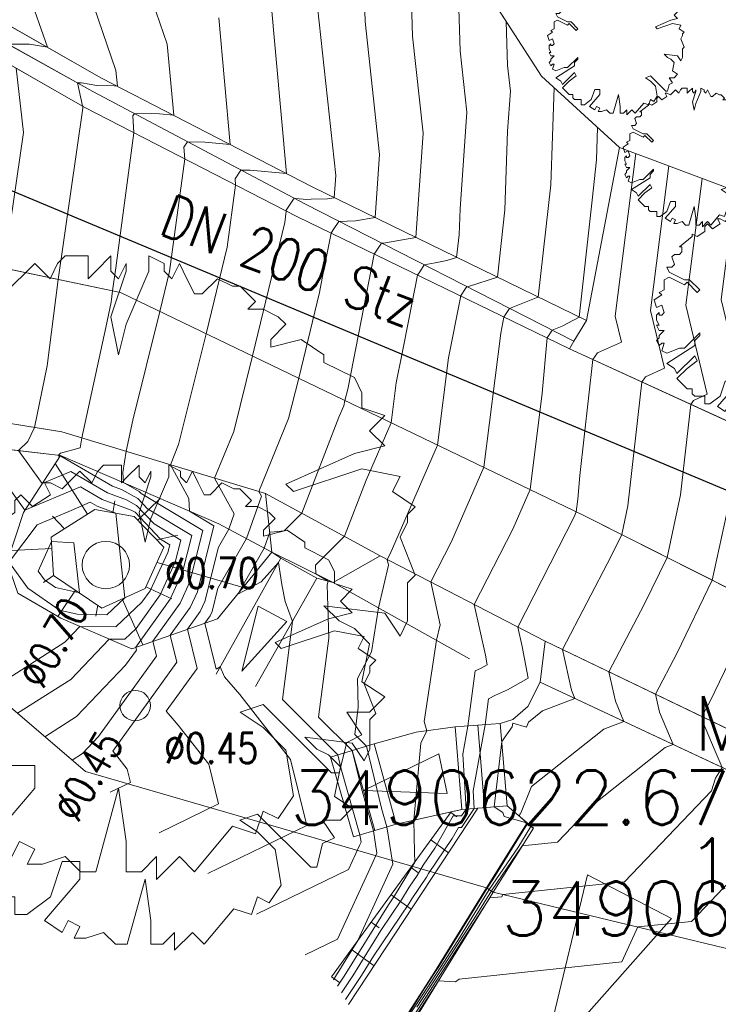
# Model space of a CAD drawing. Header units: metres. Extents: x 3490449 to 3490968, y 5754217 to 5754743.
# Tile 81 of 212: x 3490611 to 3490621, y 5754484 to 5754499. Entities that reach past the tile are written whole.
import ezdxf
from ezdxf.enums import TextEntityAlignment as Align

# ---------------------------------------------------------------- set-up
doc = ezdxf.new("R2010")
doc.units = ezdxf.units.M
doc.header["$LTSCALE"] = 0.25
doc.linetypes.add('Kartierung-07$0$AUSGEZOGEN', pattern=[0])
for name, color, linetype, lineweight, true_color in [('Kartierung-07$0$$BOESCHUNG', 7, 'Continuous', 18, 0x82563a), ('Kartierung-07$0$$BRUCH', 7, 'Continuous', 18, 0x82563a), ('Kartierung-07$0$$HOEHEN_Haupt', 7, 'Continuous', 18, 0x82563a), ('Kartierung-07$0$$HOEHEN_Mittel', 7, 'Continuous', 18, 0x82563a), ('Kartierung-07$0$$P_INF_FL', 7, 'Kartierung-07$0$AUSGEZOGEN', 18, 0x82563a), ('Kartierung-07$0$$P_INF_H', 7, 'Kartierung-07$0$AUSGEZOGEN', 18, 0x82563a), ('Kartierung-07$0$$P_INF_NR', 7, 'Kartierung-07$0$AUSGEZOGEN', 18, 0x82563a), ('Kartierung-07$0$$P_INF_X', 7, 'Kartierung-07$0$AUSGEZOGEN', 18, 0x82563a), ('Kartierung-07$0$$PKT_GS', 7, 'Continuous', 18, 0x82563a), ('Kartierung-07$0$$PKT_OR', 7, 'Continuous', 18, 0x82563a), ('Kartierung-07$0$B_Bau', 7, 'Continuous', 18, 0x82563a), ('Kartierung-07$0$B_Baum', 7, 'Continuous', 18, 0x82563a), ('Kartierung-07$0$B_Befestigt', 7, 'Continuous', 18, 0x82563a), ('Kartierung-07$0$B_Boeschung_OK', 7, 'Continuous', 18, 0x82563a), ('Kartierung-07$0$B_Boeschung_UK', 7, 'Continuous', 18, 0x82563a), ('Kartierung-07$0$B_Gelaendeknick', 7, 'Continuous', 18, 0x82563a), ('Kartierung-07$0$B_Hecke', 7, 'Continuous', 18, 0x82563a), ('Kartierung-07$0$B_Mauer', 7, 'Kartierung-07$0$AUSGEZOGEN', 18, 0x82563a), ('Kartierung-07$0$B_Schrift_Baum', 7, 'Continuous', 18, 0x82563a), ('Kartierung-07$0$B_Schrift_Baum_60Grad', 7, 'Continuous', 18, 0x82563a), ('Kartierung-07$0$B_Zaun', 7, 'Kartierung-07$0$AUSGEZOGEN', 18, 0x82563a), ('Kartierung-07$0$B_Zufahrt_Zugang', 7, 'Continuous', 18, 0x82563a), ('Kartierung-07$0$Hilfe_DGM', 7, 'Continuous', 18, 0x82563a), ('Kartierung-07$0$SYM_GS', 7, 'Kartierung-07$0$AUSGEZOGEN', 18, 0x82563a), ('Kartierung-07$0$SYM_OR', 7, 'Kartierung-07$0$AUSGEZOGEN', 18, 0x82563a)]:
    doc.layers.add(name, color=color, linetype=linetype, lineweight=lineweight, true_color=true_color)
doc.layers.add('Kartierung-07$0$B_SW-Leitung_AUS', color=7, linetype='Continuous', true_color=0x82563a)
doc.layers.add('Kartierung-07$0$B_SW_Leitung_Schrift_AUS', color=7, linetype='Continuous', true_color=0x82563a)
doc.styles.add('Kartierung-07$0$STANDARD', font='romans.shx', dxfattribs={"width": 0.8})

# ---------------------------------------------------------------- blocks, each defined once
blk = doc.blocks.new('Kartierung-07$0$PKT_GS')
at = {"layer": 'Kartierung-07$0$SYM_GS'}
blk.add_circle((0, 0), 0.2, dxfattribs=at)
at = {"layer": 'Kartierung-07$0$$P_INF_FL', "style": 'Kartierung-07$0$STANDARD'}
blk.add_attdef('CODE', text='', height=0.8, dxfattribs=at).set_placement((0, 1.7), align=Align.CENTER)
at = {"layer": 'Kartierung-07$0$$P_INF_H', "style": 'Kartierung-07$0$STANDARD'}
blk.add_attdef('H', text='', height=0.8, dxfattribs=at).set_placement((0, -1.4), align=Align.CENTER)
at = {"layer": 'Kartierung-07$0$$P_INF_NR', "style": 'Kartierung-07$0$STANDARD'}
blk.add_attdef('NR', text='', height=0.8, dxfattribs=at).set_placement((0, 0.7), align=Align.CENTER)
at = {"layer": 'Kartierung-07$0$$P_INF_X', "style": 'Kartierung-07$0$STANDARD'}
blk.add_attdef('X', text='', height=0.8, dxfattribs=at).set_placement((-0.9, -0.4), align=Align.RIGHT)
blk.add_attdef('Y', (0.7, -0.4), '', height=0.8, dxfattribs=at)
blk = doc.blocks.new('Kartierung-07$0$Hecke')
at = {"layer": 'Kartierung-07$0$B_Hecke'}
blk.add_lwpolyline([(-0.4471, -0.197), (-0.4721, -0.1845), (-0.4596, -0.147), (-0.4721, -0.147), (-0.4846, -0.1595), (-0.4971, -0.1345), (-0.4846, -0.122), (-0.4846, -0.1095), (-0.4596, -0.0845), (-0.4846, -0.0845), (-0.4971, -0.0595), (-0.4846, -0.0595), (-0.4971, -0.0345), (-0.4971, -0.0095), (-0.4846, 0.003), (-0.4846, -0.0095), (-0.4721, -0.0095), (-0.4596, 0.003), (-0.4721, 0.0405), (-0.4971, 0.028), (-0.5096, 0.0655), (-0.4721, 0.0905), (-0.4846, 0.103), (-0.4596, 0.1155), (-0.4596, 0.1405), (-0.4596, 0.1655), (-0.4346, 0.178), (-0.3596, 0.1405), (-0.3471, 0.153), (-0.2971, 0.103), (-0.2846, 0.1155), (-0.3346, 0.1655), (-0.3596, 0.1655), (-0.4346, 0.203), (-0.4471, 0.228), (-0.4221, 0.228), (-0.4096, 0.2405), (-0.4221, 0.278), (-0.4096, 0.2905), (-0.3846, 0.2905), (-0.3721, 0.303), (-0.3721, 0.328), (-0.3846, 0.328), (-0.3221, 0.378), (-0.3221, 0.3905), (-0.2971, 0.378), (-0.2596, 0.403), (-0.2596, 0.428), (-0.2471, 0.4405), (-0.2221, 0.4155), (-0.1846, 0.4405), (-0.1971, 0.4655), (-0.1846, 0.4655), (-0.1596, 0.453), (-0.1346, 0.478), (-0.1221, 0.4905), (-0.0971, 0.4655), (-0.0846, 0.4905), (-0.0721, 0.503), (-0.0346, 0.503), (-0.0346, 0.4655), (-0.0221, 0.478), (0.0029, 0.503), (0.0029, 0.478), (0.0154, 0.4655), (0.0279, 0.4905), (0.0279, 0.478), (0.0029, 0.403), (0.0154, 0.3405), (0.0279, 0.3905), (0.0654, 0.478), (0.0654, 0.503), (0.0904, 0.4905), (0.0904, 0.478), (0.1029, 0.4655), (0.1154, 0.4905), (0.1279, 0.4655), (0.1404, 0.4405), (0.1529, 0.4405), (0.1779, 0.4655), (0.2029, 0.453), (0.2154, 0.453), (0.2404, 0.428), (0.2279, 0.4155), (0.2529, 0.4155), (0.2779, 0.403), (0.2904, 0.3905), (0.2654, 0.3655), (0.2654, 0.353), (0.3154, 0.3655), (0.3529, 0.3405), (0.3529, 0.328), (0.4029, 0.303), (0.4154, 0.278), (0.4154, 0.253), (0.4529, 0.2405), (0.4279, 0.2155), (0.4529, 0.1905), (0.4029, 0.178), (0.2904, 0.128), (0.3029, 0.1155), (0.4154, 0.153), (0.4779, 0.1405), (0.4654, 0.1155), (0.5029, 0.0905), (0.4904, 0.078), (0.4904, 0.0655), (0.4779, 0.0405), (0.5029, -0.022), (0.4904, -0.0345), (0.4904, -0.097), (0.4779, -0.122), (0.4529, -0.0845), (0.3529, -0.072), (0.3779, -0.097), (0.4029, -0.1095), (0.4279, -0.1345), (0.4154, -0.197), (0.4529, -0.222), (0.4279, -0.247), (0.3904, -0.247), (0.4154, -0.2845), (0.3904, -0.297), (0.3779, -0.347), (0.3654, -0.347), (0.2529, -0.2345), (0.2154, -0.247), (0.2529, -0.272), (0.2904, -0.3095), (0.3029, -0.3845), (0.2779, -0.422), (0.2529, -0.4095), (0.2404, -0.447), (0.2029, -0.4345), (0.1404, -0.5095), (0.1154, -0.4845), (0.0779, -0.522), (0.0779, -0.4845), (0.0529, -0.5095), (0.0279, -0.5095), (0.0279, -0.4595), (0.0154, -0.372), (-0.0221, -0.5095), (-0.0471, -0.5095), (-0.0721, -0.4845), (-0.1096, -0.497), (-0.1346, -0.497), (-0.1221, -0.472), (-0.1471, -0.4595), (-0.1596, -0.4845), (-0.1971, -0.4595), (-0.1221, -0.372), (-0.1221, -0.3345), (-0.1596, -0.3345), (-0.1846, -0.4095), (-0.2346, -0.447), (-0.2596, -0.447), (-0.2596, -0.4095), (-0.3096, -0.4095), (-0.3221, -0.397), (-0.3221, -0.372), (-0.3471, -0.372), (-0.3971, -0.322), (-0.3471, -0.272), (-0.2971, -0.2345), (-0.3096, -0.2095), (-0.3971, -0.297), (-0.4096, -0.272), (-0.4471, -0.247), (-0.3096, -0.1595), (-0.3096, -0.1345), (-0.2846, -0.1095), (-0.2846, -0.097), (-0.3596, -0.172), (-0.3846, -0.172), (-0.4471, -0.197)], dxfattribs=at)
blk = doc.blocks.new('Kartierung-07$0$Zugang')
at = {"layer": 'Kartierung-07$0$B_Zufahrt_Zugang'}
for p, q in [((-0.3, -1.2), (0, 0)), ((0, 0), (0.3, -1.2)), ((-0.3, -1.2), (0.3, -1.2))]:
    blk.add_line(p, q, dxfattribs=at)
blk = doc.blocks.new('Kartierung-07$0$B_Baum')
at = {"layer": 'Kartierung-07$0$B_Baum'}
blk.add_lwpolyline([(-0.4417, -0.1918), (-0.4667, -0.1793), (-0.4542, -0.1418), (-0.4667, -0.1418), (-0.4792, -0.1543), (-0.4917, -0.1293), (-0.4792, -0.1168), (-0.4792, -0.1043), (-0.4542, -0.0793), (-0.4792, -0.0793), (-0.4917, -0.0543), (-0.4792, -0.0543), (-0.4917, -0.0293), (-0.4917, -0.0043), (-0.4792, 0.0082), (-0.4792, -0.0043), (-0.4667, -0.0043), (-0.4542, 0.0082), (-0.4667, 0.0457), (-0.4917, 0.0332), (-0.5042, 0.0707), (-0.4667, 0.0957), (-0.4792, 0.1082), (-0.4542, 0.1207), (-0.4542, 0.1457), (-0.4542, 0.1707), (-0.4292, 0.1832), (-0.3542, 0.1457), (-0.3417, 0.1582), (-0.2917, 0.1082), (-0.2792, 0.1207), (-0.3292, 0.1707), (-0.3542, 0.1707), (-0.4292, 0.2082), (-0.4417, 0.2332), (-0.4167, 0.2332), (-0.4042, 0.2457), (-0.4167, 0.2832), (-0.4042, 0.2957), (-0.3792, 0.2957), (-0.3667, 0.3082), (-0.3667, 0.3332), (-0.3792, 0.3332), (-0.3167, 0.3832), (-0.3167, 0.3957), (-0.2917, 0.3832), (-0.2542, 0.4082), (-0.2542, 0.4332), (-0.2417, 0.4457), (-0.2167, 0.4207), (-0.1792, 0.4457), (-0.1917, 0.4707), (-0.1792, 0.4707), (-0.1542, 0.4582), (-0.1292, 0.4832), (-0.1167, 0.4957), (-0.0917, 0.4707), (-0.0792, 0.4957), (-0.0667, 0.5082), (-0.0292, 0.5082), (-0.0292, 0.4707), (-0.0167, 0.4832), (0.0083, 0.5082), (0.0083, 0.4832), (0.0208, 0.4707), (0.0333, 0.4957), (0.0333, 0.4832), (0.0083, 0.4082), (0.0208, 0.3457), (0.0333, 0.3957), (0.0708, 0.4832), (0.0708, 0.5082), (0.0958, 0.4957), (0.0958, 0.4832), (0.1083, 0.4707), (0.1208, 0.4957), (0.1333, 0.4707), (0.1458, 0.4457), (0.1583, 0.4457), (0.1833, 0.4707), (0.2083, 0.4582), (0.2208, 0.4582), (0.2458, 0.4332), (0.2333, 0.4207), (0.2583, 0.4207), (0.2833, 0.4082), (0.2958, 0.3957), (0.2708, 0.3707), (0.2708, 0.3582), (0.3208, 0.3707), (0.3583, 0.3457), (0.3583, 0.3332), (0.4083, 0.3082), (0.4208, 0.2832), (0.4208, 0.2582), (0.4583, 0.2457), (0.4333, 0.2207), (0.4583, 0.1957), (0.4083, 0.1832), (0.2958, 0.1332), (0.3083, 0.1207), (0.4208, 0.1582), (0.4833, 0.1457), (0.4708, 0.1207), (0.5083, 0.0957), (0.4958, 0.0832), (0.4958, 0.0707), (0.4833, 0.0457), (0.5083, -0.0168), (0.4958, -0.0293), (0.4958, -0.0918), (0.4833, -0.1168), (0.4583, -0.0793), (0.3583, -0.0668), (0.3833, -0.0918), (0.4083, -0.1043), (0.4333, -0.1293), (0.4208, -0.1918), (0.4583, -0.2168), (0.4333, -0.2418), (0.3958, -0.2418), (0.4208, -0.2793), (0.3958, -0.2918), (0.3833, -0.3418), (0.3708, -0.3418), (0.2583, -0.2293), (0.2208, -0.2418), (0.2583, -0.2668), (0.2958, -0.3043), (0.3083, -0.3793), (0.2833, -0.4168), (0.2583, -0.4043), (0.2458, -0.4418), (0.2083, -0.4293), (0.1458, -0.5043), (0.1208, -0.4793), (0.0833, -0.5168), (0.0833, -0.4793), (0.0583, -0.5043), (0.0333, -0.5043), (0.0333, -0.4543), (0.0208, -0.3668), (-0.0167, -0.5043), (-0.0417, -0.5043), (-0.0667, -0.4793), (-0.1042, -0.4918), (-0.1292, -0.4918), (-0.1167, -0.4668), (-0.1417, -0.4543), (-0.1542, -0.4793), (-0.1917, -0.4543), (-0.1167, -0.3668), (-0.1167, -0.3293), (-0.1542, -0.3293), (-0.1792, -0.4043), (-0.2292, -0.4418), (-0.2542, -0.4418), (-0.2542, -0.4043), (-0.3042, -0.4043), (-0.3167, -0.3918), (-0.3167, -0.3668), (-0.3417, -0.3668), (-0.3917, -0.3168), (-0.3417, -0.2668), (-0.2917, -0.2293), (-0.3042, -0.2043), (-0.3917, -0.2918), (-0.4042, -0.2668), (-0.4417, -0.2418), (-0.3042, -0.1543), (-0.3042, -0.1293), (-0.2792, -0.1043), (-0.2792, -0.0918), (-0.3542, -0.1668), (-0.3792, -0.1668), (-0.4417, -0.1918)], dxfattribs=at)
blk = doc.blocks.new('Kartierung-07$0$PKT_OR')
at = {"layer": 'Kartierung-07$0$SYM_OR'}
blk.add_circle((0, 0), 0.15, dxfattribs=at)
at = {"layer": 'Kartierung-07$0$$P_INF_FL', "style": 'Kartierung-07$0$STANDARD'}
blk.add_attdef('CODE', text='', height=0.8, dxfattribs=at).set_placement((0, 1.7), align=Align.CENTER)
at = {"layer": 'Kartierung-07$0$$P_INF_H', "style": 'Kartierung-07$0$STANDARD'}
blk.add_attdef('H', text='', height=0.8, dxfattribs=at).set_placement((0, -1.4), align=Align.CENTER)
at = {"layer": 'Kartierung-07$0$$P_INF_NR', "style": 'Kartierung-07$0$STANDARD'}
blk.add_attdef('NR', text='', height=0.8, dxfattribs=at).set_placement((0, 0.7), align=Align.CENTER)
at = {"layer": 'Kartierung-07$0$$P_INF_X', "style": 'Kartierung-07$0$STANDARD'}
blk.add_attdef('X', text='', height=0.8, dxfattribs=at).set_placement((-0.9, -0.4), align=Align.RIGHT)
blk.add_attdef('Y', (0.7, -0.4), '', height=0.8, dxfattribs=at)
at = {"layer": 'Kartierung-07$0$SYM_OR', "style": 'Kartierung-07$0$STANDARD'}
blk.add_text('OR', height=0.5, dxfattribs=at).set_placement((-1.096, -0.233))
blk = doc.blocks.new('Kartierung-07$0$Zufahrt')
at = {"layer": 'Kartierung-07$0$B_Zufahrt_Zugang'}
for p, q in [((-0.7, -2.8), (0, 0)), ((0, 0), (0.7, -2.8)), ((-0.7, -2.8), (0.7, -2.8))]:
    blk.add_line(p, q, dxfattribs=at)

msp = doc.modelspace()

# ---------------------------------------------------------------- linework, layer by layer
at = {"layer": 'Kartierung-07$0$$BOESCHUNG', "ltscale": 0.02}
for p, q in [((3490611.583, 5754491.331, 163.754), (3490611.106, 5754492.08, 163.425)), ((3490611.958, 5754491.353, 163.707), (3490611.99, 5754491.529, 163.559)), ((3490612.33, 5754491.24, 163.659), (3490612.661, 5754491.561, 163.244)), ((3490611.246, 5754491.116, 163.779), (3490611.068, 5754491.302, 163.682)), ((3490612.608, 5754490.953, 163.654), (3490612.922, 5754491.018, 163.487)), ((3490611.058, 5754490.824, 163.811), (3490610.454, 5754490.791, 163.673)), ((3490612.613, 5754490.618, 163.652), (3490613.887, 5754490.247, 163.002)), ((3490611.08, 5754490.425, 163.853), (3490610.932, 5754490.32, 163.778)), ((3490612.446, 5754490.254, 163.652), (3490612.833, 5754490.078, 163.386)), ((3490611.405, 5754490.207, 163.808), (3490611.144, 5754489.819, 163.663)), ((3490612.095, 5754490.076, 163.706), (3490612.402, 5754489.397, 163.359)), ((3490611.737, 5754489.983, 163.762), (3490611.709, 5754489.821, 163.699)), ((3490616.955, 5754486.916, 162.537), (3490617.045, 5754486.851, 162.441)), ((3490616.661, 5754486.511, 162.572), (3490616.923, 5754486.322, 162.15)), ((3490616.368, 5754486.106, 162.607), (3490616.471, 5754486.031, 162.39)), ((3490616.074, 5754485.701, 162.642), (3490616.372, 5754485.486, 161.892)), ((3490615.781, 5754485.297, 162.676), (3490615.898, 5754485.212, 162.338)), ((3490615.487, 5754484.892, 162.711), (3490615.821, 5754484.65, 161.634)), ((3490615.194, 5754484.487, 162.746), (3490615.311, 5754484.402, 162.408))]:
    msp.add_line(p, q, dxfattribs=at)
at = {"layer": 'Kartierung-07$0$$BRUCH', "ltscale": 0.02}
for p, q in [((3490615.787, 5754501.706), (3490618.296, 5754497.812)), ((3490608.497, 5754499.658), (3490611.793, 5754497.783)), ((3490608.401, 5754499.404), (3490611.664, 5754497.585)), ((3490611.544, 5754497.349), (3490608.085, 5754499.331)), ((3490618.296, 5754497.812), (3490619.449, 5754496.757)), ((3490611.793, 5754497.783), (3490614.908, 5754496.172)), ((3490611.664, 5754497.585), (3490614.796, 5754495.92)), ((3490614.688, 5754495.728), (3490611.544, 5754497.349)), ((3490619.449, 5754496.757), (3490618.961, 5754494.194)), ((3490614.908, 5754496.172), (3490618.961, 5754494.194)), ((3490614.796, 5754495.92), (3490618.778, 5754493.888)), ((3490612.075, 5754494.609), (3490607.307, 5754495.607)), ((3490614.688, 5754495.728), (3490618.711, 5754493.776)), ((3490618.915, 5754491.317), (3490612.075, 5754494.609)), ((3490618.778, 5754493.888), (3490618.961, 5754494.194)), ((3490618.711, 5754493.776), (3490618.778, 5754493.888)), ((3490626.23, 5754490.332), (3490618.711, 5754493.776)), ((3490611.206, 5754492.549), (3490608.402, 5754493.002)), ((3490614.217, 5754491.636), (3490611.206, 5754492.549)), ((3490608.441, 5754492.516), (3490611.183, 5754492.199)), ((3490610.637, 5754491.357), (3490611.183, 5754492.199)), ((3490611.183, 5754492.199), (3490613.527, 5754491.187)), ((3490614.312, 5754490.768), (3490614.217, 5754491.636)), ((3490615.913, 5754490.715), (3490614.217, 5754491.636)), ((3490611.049, 5754490.991), (3490611.693, 5754491.401)), ((3490611.693, 5754491.401), (3490612.275, 5754491.296)), ((3490610.399, 5754490.622), (3490610.637, 5754491.357)), ((3490612.275, 5754491.296), (3490612.715, 5754490.842)), ((3490618.915, 5754491.317), (3490626.909, 5754487.283)), ((3490613.527, 5754491.187), (3490614.312, 5754490.768)), ((3490611.08, 5754490.425), (3490611.049, 5754490.991)), ((3490612.715, 5754490.842), (3490612.435, 5754490.23)), ((3490613.485, 5754488.966), (3490614.443, 5754490.679)), ((3490613.508, 5754489.783), (3490614.312, 5754490.768)), ((3490614.312, 5754490.768), (3490614.443, 5754490.679)), ((3490614.312, 5754490.768), (3490615.217, 5754490.322)), ((3490614.443, 5754490.679), (3490614.974, 5754490.385)), ((3490615.217, 5754490.322), (3490615.913, 5754490.715)), ((3490618.351, 5754489.451), (3490615.913, 5754490.715)), ((3490611.08, 5754490.425), (3490611.798, 5754489.942)), ((3490614.974, 5754490.385), (3490614.071, 5754488.779)), ((3490614.974, 5754490.385), (3490615.217, 5754490.322)), ((3490612.435, 5754490.23), (3490611.798, 5754489.942)), ((3490615.217, 5754490.322), (3490617.235, 5754489.19)), ((3490610.557, 5754490.161), (3490611.191, 5754489.791)), ((3490611.191, 5754489.791), (3490612.238, 5754489.34)), ((3490612.238, 5754489.34), (3490613.508, 5754489.783)), ((3490618.277, 5754488.845), (3490618.351, 5754489.451)), ((3490623.813, 5754486.824), (3490618.351, 5754489.451)), ((3490618.277, 5754488.845), (3490618.095, 5754488.485)), ((3490623.157, 5754486.558), (3490618.277, 5754488.845)), ((3490618.095, 5754488.485), (3490617.872, 5754488.294)), ((3490617.021, 5754488.183), (3490616.443, 5754488.104)), ((3490617.687, 5754488.233), (3490617.021, 5754488.183)), ((3490617.118, 5754486.963), (3490617.021, 5754488.183)), ((3490617.687, 5754488.233), (3490617.872, 5754488.294)), ((3490617.789, 5754487.015), (3490617.687, 5754488.233)), ((3490616.443, 5754488.104), (3490615.821, 5754487.932)), ((3490615.821, 5754487.932), (3490615.178, 5754487.738)), ((3490615.821, 5754487.932), (3490616.148, 5754486.745)), ((3490615.519, 5754486.558), (3490615.178, 5754487.738)), ((3490617.358, 5754486.982), (3490617.789, 5754487.015)), ((3490617.789, 5754487.015), (3490618.177, 5754486.688)), ((3490615.194, 5754484.487), (3490616.964, 5754486.928)), ((3490617.358, 5754486.982), (3490615.444, 5754484.078)), ((3490616.148, 5754486.745), (3490616.964, 5754486.928)), ((3490616.964, 5754486.928), (3490617.118, 5754486.963)), ((3490617.118, 5754486.963), (3490617.358, 5754486.982)), ((3490615.519, 5754486.558), (3490616.148, 5754486.745)), ((3490618.075, 5754486.752), (3490617.483, 5754485.803)), ((3490618.075, 5754486.752), (3490618.177, 5754486.688)), ((3490618.177, 5754486.688), (3490617.585, 5754485.739)), ((3490616.714, 5754484.555), (3490617.483, 5754485.803)), ((3490617.585, 5754485.739), (3490616.816, 5754484.492)), ((3490615.436, 5754482.556), (3490616.714, 5754484.555)), ((3490616.816, 5754484.492), (3490615.535, 5754482.414))]:
    msp.add_line(p, q, dxfattribs=at)
at = {"layer": 'Kartierung-07$0$$HOEHEN_Haupt', "ltscale": 0.02}
for points in [[(3490615.602, 5754501.382), (3490615.689, 5754498.62), (3490615.902, 5754496.653), (3490615.837, 5754495.719), (3490615.546, 5754495.668), (3490615.301, 5754495.662), (3490615.219, 5754495.537), (3490615.186, 5754495.486), (3490615.056, 5754494.822), (3490615.014, 5754494.611), (3490614.708, 5754493.342), (3490614.559, 5754492.744), (3490614.119, 5754491.666), (3490614.156, 5754491.597), (3490613.935, 5754490.969), (3490613.514, 5754490.235), (3490613.427, 5754489.891), (3490613.399, 5754489.829), (3490613.319, 5754489.717), (3490613.487, 5754489.037), (3490613.545, 5754489.074), (3490613.609, 5754488.926), (3490613.835, 5754488.661), (3490614.586, 5754487.703), (3490614.828, 5754486.726), (3490613.363, 5754486.014)], [(3490610.548, 5754488.385), (3490611.336, 5754488.887), (3490611.905, 5754489.484), (3490612.136, 5754489.48), (3490612.304, 5754489.639), (3490612.66, 5754490.136), (3490612.881, 5754490.62), (3490612.964, 5754490.948), (3490612.57, 5754491.186), (3490612.308, 5754491.461), (3490612.159, 5754491.543), (3490611.878, 5754491.647), (3490611.336, 5754491.96), (3490610.914, 5754491.784), (3490610.564, 5754492.271), (3490610.702, 5754492.408), (3490610.803, 5754492.614), (3490610.987, 5754493.527), (3490611.15, 5754494.803), (3490611.518, 5754497.338), (3490611.514, 5754497.366), (3490611.511, 5754497.374), (3490611.438, 5754497.711), (3490611.495, 5754497.711), (3490611.721, 5754497.672), (3490611.981, 5754497.667), (3490612.026, 5754497.662), (3490612.006, 5754497.892), (3490611.676, 5754498.845)], [(3490615.339, 5754484.25), (3490615.508, 5754484.501), (3490615.922, 5754485.171), (3490616.229, 5754485.625), (3490616.342, 5754485.813), (3490616.458, 5754485.985), (3490616.549, 5754486.138), (3490616.719, 5754486.389), (3490616.992, 5754486.866), (3490617.116, 5754486.866), (3490617.185, 5754486.968), (3490617.134, 5754487.781), (3490617.209, 5754488.197), (3490617.319, 5754489.012), (3490617.35, 5754489.029), (3490617.404, 5754489.052), (3490617.496, 5754489.104), (3490617.468, 5754489.244), (3490617.302, 5754489.995), (3490617.872, 5754491.108), (3490618.128, 5754491.696), (3490618.307, 5754493.119), (3490618.379, 5754493.937), (3490618.42, 5754493.998), (3490618.456, 5754494.052), (3490618.605, 5754494.112), (3490618.852, 5754494.247), (3490619.045, 5754495.978), (3490619.111, 5754496.572), (3490619.127, 5754497.052)], [(3490621.648, 5754495.933), (3490621.478, 5754494.589), (3490622.014, 5754492.332), (3490621.96, 5754492.307), (3490621.95, 5754492.292), (3490621.91, 5754491.938), (3490621.493, 5754490.016), (3490620.79, 5754488.566), (3490620.669, 5754488.336), (3490620.692, 5754488.236), (3490620.85, 5754487.861), (3490620.967, 5754487.584), (3490620.872, 5754487.423), (3490620.811, 5754487.24), (3490619.525, 5754485.891), (3490617.725, 5754485.705), (3490617.709, 5754485.672), (3490617.532, 5754485.653), (3490616.793, 5754484.506), (3490616.641, 5754484.271), (3490616.114, 5754483.456)]]:
    msp.add_lwpolyline(points, dxfattribs=at)
at = {"layer": 'Kartierung-07$0$$HOEHEN_Mittel', "ltscale": 0.02}
for points in [[(3490616.314, 5754500.889), (3490616.392, 5754498.402), (3490616.547, 5754496.965), (3490616.44, 5754495.424), (3490615.961, 5754495.341), (3490615.932, 5754495.34), (3490615.922, 5754495.325), (3490615.825, 5754495.176), (3490615.438, 5754493.205), (3490615.432, 5754493.178), (3490615.392, 5754493.012), (3490615.373, 5754492.934), (3490615.303, 5754492.764), (3490614.753, 5754491.345), (3490614.494, 5754491.084), (3490614.351, 5754491.071), (3490614.28, 5754491.064), (3490614.197, 5754490.829), (3490613.807, 5754490.149), (3490614.152, 5754490.332), (3490614.408, 5754490.617), (3490614.456, 5754490.291), (3490614.508, 5754490.039), (3490614.614, 5754489.745), (3490614.467, 5754488.587), (3490615.286, 5754487.771), (3490615.332, 5754487.58), (3490615.612, 5754486.586), (3490615.63, 5754486.481), (3490615.605, 5754486.427), (3490615.443, 5754486.074), (3490614.084, 5754485.413)], [(3490617.045, 5754499.753), (3490617.095, 5754498.184), (3490617.192, 5754497.278), (3490617.093, 5754495.849), (3490617.08, 5754495.461), (3490617.043, 5754495.13), (3490616.9, 5754495.085), (3490616.724, 5754495.05), (3490616.563, 5754495.018), (3490616.507, 5754494.933), (3490616.463, 5754494.867), (3490616.334, 5754494.209), (3490616.232, 5754493.686), (3490616.151, 5754493.275), (3490616.076, 5754492.683), (3490615.705, 5754491.832), (3490615.383, 5754491.003), (3490614.958, 5754490.574), (3490614.962, 5754490.448), (3490615.144, 5754490.341), (3490615.128, 5754490.287), (3490615.151, 5754489.496), (3490615.002, 5754488.328), (3490615.497, 5754487.834), (3490615.634, 5754487.271), (3490615.811, 5754486.645), (3490615.865, 5754486.317), (3490615.788, 5754486.149), (3490615.281, 5754485.043), (3490614.805, 5754484.812)], [(3490611.922, 5754487.216), (3490612.219, 5754487.361), (3490612.17, 5754487.56), (3490612.017, 5754487.754), (3490611.958, 5754487.825), (3490612.906, 5754489.14), (3490612.808, 5754489.539), (3490613.103, 5754489.952), (3490613.209, 5754490.183), (3490613.455, 5754491.156), (3490613.095, 5754491.373), (3490613.083, 5754491.561), (3490612.81, 5754492.063), (3490612.932, 5754492.363), (3490613.34, 5754494), (3490613.65, 5754495.283), (3490613.773, 5754496.2), (3490613.766, 5754496.294), (3490613.852, 5754496.422), (3490613.992, 5754496.419), (3490614.525, 5754496.37), (3490614.29, 5754498.996)], [(3490612.546, 5754498.916), (3490612.765, 5754498.282), (3490612.859, 5754497.232), (3490612.651, 5754497.251), (3490612.278, 5754497.259), (3490612.254, 5754497.223), (3490612.272, 5754496.974), (3490612.004, 5754494.976), (3490611.954, 5754494.634), (3490611.933, 5754494.468), (3490611.858, 5754494.094), (3490611.501, 5754492.46), (3490611.477, 5754492.312), (3490611.185, 5754492.234), (3490611.154, 5754492.202), (3490611.17, 5754492.179), (3490611.19, 5754492.188), (3490611.953, 5754491.747), (3490612.086, 5754491.698), (3490612.329, 5754491.564), (3490612.474, 5754491.412), (3490613.128, 5754491.017), (3490612.99, 5754490.474), (3490612.807, 5754490.075), (3490612.297, 5754489.361), (3490612.307, 5754489.319), (3490612.147, 5754489.097), (3490611.423, 5754488.339), (3490610.952, 5754488.039)], [(3490612.642, 5754486.615), (3490613.523, 5754487.044), (3490613.378, 5754487.631), (3490612.926, 5754488.208), (3490612.749, 5754488.416), (3490613.206, 5754489.05), (3490613.063, 5754489.628), (3490613.251, 5754489.89), (3490613.318, 5754490.037), (3490613.522, 5754490.845), (3490613.674, 5754491.109), (3490613.753, 5754491.334), (3490613.464, 5754491.864), (3490613.746, 5754492.553), (3490614.024, 5754493.671), (3490614.501, 5754495.648), (3490614.523, 5754495.813), (3490614.522, 5754495.83), (3490614.639, 5754496.004), (3490614.662, 5754496.003), (3490614.826, 5754495.988), (3490614.892, 5754495.99), (3490615.132, 5754495.995), (3490615.234, 5754496.013), (3490615.256, 5754496.341), (3490614.987, 5754498.837)], [(3490610.408, 5754498.285), (3490610.728, 5754498.285), (3490610.991, 5754498.239), (3490610.806, 5754498.774)], [(3490613.525, 5754498.671), (3490613.692, 5754496.801), (3490613.321, 5754496.835), (3490613.065, 5754496.84), (3490613.01, 5754496.759), (3490613.022, 5754496.587), (3490612.798, 5754494.919), (3490612.656, 5754494.329), (3490612.256, 5754492.723), (3490612.155, 5754492.261), (3490612.105, 5754491.949), (3490612.115, 5754491.797), (3490612.35, 5754491.668), (3490612.378, 5754491.638), (3490613.291, 5754491.087), (3490613.099, 5754490.329), (3490612.955, 5754490.013), (3490612.552, 5754489.45), (3490612.607, 5754489.229), (3490611.749, 5754488.041), (3490611.511, 5754487.791), (3490611.356, 5754487.693)], [(3490617.777, 5754498.618), (3490617.797, 5754497.967), (3490617.838, 5754497.59), (3490617.797, 5754496.997), (3490617.757, 5754495.832), (3490617.646, 5754494.836), (3490617.216, 5754494.701), (3490617.194, 5754494.696), (3490617.185, 5754494.682), (3490617.102, 5754494.557), (3490617.098, 5754494.537), (3490616.922, 5754493.643), (3490616.76, 5754492.354), (3490616.058, 5754490.744), (3490616.016, 5754490.662), (3490616.035, 5754490.574), (3490615.887, 5754489.946), (3490615.786, 5754489.292), (3490615.577, 5754488.899), (3490615.589, 5754488.474), (3490615.537, 5754488.069), (3490615.709, 5754487.898), (3490615.936, 5754486.962), (3490616.009, 5754486.704), (3490616.1, 5754486.153), (3490615.971, 5754485.871), (3490615.582, 5754485.022), (3490615.253, 5754484.49), (3490615.221, 5754484.443)], [(3490610.346, 5754494.971), (3490610.637, 5754496.976), (3490610.529, 5754497.931)], [(3490618.483, 5754497.641), (3490618.434, 5754496.202), (3490618.249, 5754494.541), (3490618.22, 5754494.532), (3490617.825, 5754494.374), (3490617.765, 5754494.285), (3490617.74, 5754494.247), (3490617.694, 5754494.01), (3490617.444, 5754492.025), (3490616.965, 5754490.926), (3490616.659, 5754490.328), (3490616.799, 5754489.692), (3490616.746, 5754489.465), (3490616.561, 5754488.266), (3490616.604, 5754488.126), (3490616.513, 5754487.945), (3490616.408, 5754486.803), (3490616.421, 5754486.332), (3490616.425, 5754486.184), (3490616.321, 5754486.009), (3490616.306, 5754485.987), (3490616.122, 5754485.684), (3490616.033, 5754485.551), (3490615.38, 5754484.495), (3490615.28, 5754484.346)], [(3490619.693, 5754496.665), (3490619.389, 5754494.261), (3490619.48, 5754493.877), (3490619.125, 5754493.716), (3490619.058, 5754493.617), (3490618.866, 5754491.902), (3490618.836, 5754491.552), (3490618.812, 5754491.366), (3490618.779, 5754491.29), (3490617.946, 5754489.661), (3490618.01, 5754489.371), (3490618.101, 5754488.903), (3490617.797, 5754488.73), (3490617.616, 5754488.654), (3490617.515, 5754488.598), (3490617.463, 5754488.216), (3490617.286, 5754487.237), (3490617.303, 5754486.978), (3490617.113, 5754486.695), (3490617.071, 5754486.695), (3490616.979, 5754486.534), (3490616.629, 5754486.017), (3490616.596, 5754485.961), (3490616.378, 5754485.639), (3490616.335, 5754485.567), (3490615.811, 5754484.79), (3490615.636, 5754484.507), (3490615.398, 5754484.153)], [(3490620.182, 5754496.482), (3490619.911, 5754494.343), (3490620.114, 5754493.491), (3490619.834, 5754493.363), (3490619.781, 5754493.286), (3490619.576, 5754491.454), (3490619.484, 5754491.03), (3490619.329, 5754490.71), (3490618.606, 5754489.329), (3490618.739, 5754488.728), (3490618.792, 5754488.604), (3490618.312, 5754488.42), (3490618.105, 5754488.256), (3490618.074, 5754488.178), (3490617.876, 5754488.24), (3490617.865, 5754488.185), (3490617.709, 5754487.967), (3490617.596, 5754487), (3490617.725, 5754486.917), (3490617.744, 5754486.86), (3490618.06, 5754486.768), (3490618.086, 5754486.745), (3490617.59, 5754485.94), (3490617.492, 5754485.797), (3490616.787, 5754484.655), (3490616.721, 5754484.551), (3490616.082, 5754483.565)], [(3490620.671, 5754496.299), (3490620.434, 5754494.425), (3490620.747, 5754493.105), (3490620.543, 5754493.011), (3490620.504, 5754492.955), (3490620.354, 5754491.615), (3490620.154, 5754490.692), (3490619.816, 5754489.995), (3490619.293, 5754488.998), (3490619.39, 5754488.564), (3490619.517, 5754488.264), (3490619.218, 5754488.149), (3490618.149, 5754487.3), (3490617.986, 5754486.896), (3490617.979, 5754486.898), (3490617.972, 5754486.861), (3490617.975, 5754486.852), (3490617.986, 5754486.849), (3490618.142, 5754486.71), (3490617.948, 5754486.396), (3490617.524, 5754485.777), (3490617.06, 5754485.025), (3490616.745, 5754484.536), (3490616.269, 5754483.8)], [(3490621.16, 5754496.116), (3490620.956, 5754494.507), (3490621.381, 5754492.718), (3490621.251, 5754492.659), (3490621.227, 5754492.624), (3490621.132, 5754491.777), (3490620.823, 5754490.354), (3490620.303, 5754489.281), (3490619.981, 5754488.667), (3490620.041, 5754488.4), (3490620.242, 5754487.924), (3490620.124, 5754487.879), (3490619.078, 5754487.047), (3490618.534, 5754486.477), (3490618.012, 5754486.423), (3490617.556, 5754485.757), (3490617.332, 5754485.395), (3490616.769, 5754484.521), (3490616.455, 5754484.036)], [(3490622.137, 5754495.75), (3490622, 5754494.671), (3490622.577, 5754492.244), (3490622.632, 5754492.124), (3490622.673, 5754491.961), (3490622.559, 5754491.503), (3490622.162, 5754489.678), (3490621.564, 5754488.443), (3490621.357, 5754488.005), (3490621.529, 5754487.631), (3490621.692, 5754487.244), (3490621.321, 5754486.616), (3490621.084, 5754485.901), (3490620.516, 5754485.306), (3490619.722, 5754485.224), (3490619.487, 5754484.707), (3490617.081, 5754484.451), (3490617.026, 5754484.413), (3490616.775, 5754484.425), (3490616.127, 5754483.424)], [(3490610.144, 5754488.731), (3490611.248, 5754489.435), (3490611.472, 5754489.67), (3490612.003, 5754489.662), (3490612.39, 5754490.028), (3490612.512, 5754490.198), (3490612.772, 5754490.766), (3490612.8, 5754490.878), (3490612.665, 5754490.96), (3490612.287, 5754491.358), (3490612.231, 5754491.389), (3490611.803, 5754491.547), (3490611.481, 5754491.733), (3490610.658, 5754491.389), (3490610.598, 5754491.472), (3490609.974, 5754492.339)], [(3490611.626, 5754491.506), (3490611.341, 5754491.386), (3490610.842, 5754491.175), (3490610.445, 5754490.648), (3490610.429, 5754490.613), (3490610.701, 5754490.234), (3490611.17, 5754489.909), (3490611.43, 5754489.85), (3490611.87, 5754489.844), (3490612.135, 5754490.094), (3490612.056, 5754490.828), (3490612.004, 5754491.345), (3490611.728, 5754491.447), (3490611.626, 5754491.506)], [(3490611.053, 5754490.925), (3490610.854, 5754490.49), (3490610.949, 5754490.359), (3490611.111, 5754490.246), (3490611.464, 5754490.166), (3490611.384, 5754490.908), (3490611.053, 5754490.925)]]:
    msp.add_lwpolyline(points, dxfattribs=at)
at = {"layer": 'Kartierung-07$0$B_Bau', "ltscale": 0.02}
for points, elevation in [([(3490615.519, 5754486.558), (3490616.148, 5754486.745), (3490617.118, 5754486.963), (3490617.789, 5754487.015), (3490617.687, 5754488.233), (3490617.021, 5754488.183), (3490616.443, 5754488.104), (3490615.821, 5754487.932), (3490615.178, 5754487.738)], 162.947), ([(3490617.118, 5754486.963), (3490617.021, 5754488.183)], 162.557), ([(3490617.453, 5754486.989), (3490617.354, 5754488.208)], 162.947), ([(3490615.821, 5754487.932), (3490616.148, 5754486.745)], 162.947), ([(3490615.519, 5754486.558), (3490615.178, 5754487.738)], 162.947), ([(3490615.834, 5754486.651), (3490615.499, 5754487.835)], 162.947)]:
    msp.add_lwpolyline(points, dxfattribs=dict(at, elevation=elevation))
at = {"layer": 'Kartierung-07$0$B_Baum'}
for centre, radius in [((3490611.856, 5754490.578, 163.891), 0.35), ((3490612.29, 5754488.499, 163.4), 0.225)]:
    msp.add_circle(centre, radius, dxfattribs=at)
at = {"layer": 'Kartierung-07$0$B_Befestigt', "ltscale": 0.02}
for points in [[(3490599.675, 5754502.538), (3490601.145, 5754504.256), (3490602.422, 5754503.561), (3490603.334, 5754504.855), (3490608.125, 5754502.147), (3490607.962, 5754501.354), (3490607.922, 5754500.458), (3490608.288, 5754499.726), (3490608.497, 5754499.658), (3490611.793, 5754497.783), (3490614.908, 5754496.172), (3490618.961, 5754494.194)], [(3490614.688, 5754495.728), (3490611.544, 5754497.349), (3490608.085, 5754499.331)], [(3490618.296, 5754497.812), (3490619.449, 5754496.757)], [(3490635.125, 5754486.866), (3490632.791, 5754487.686), (3490629.396, 5754489.734), (3490626.23, 5754490.332), (3490618.711, 5754493.776)], [(3490625.922, 5754485.702), (3490623.813, 5754486.824), (3490618.351, 5754489.451), (3490615.913, 5754490.715), (3490614.217, 5754491.636), (3490611.206, 5754492.549), (3490608.402, 5754493.002), (3490605.86, 5754492.929), (3490604.005, 5754492.582), (3490601.911, 5754491.752), (3490600.039, 5754489.906), (3490595.376, 5754484.048), (3490587.596, 5754474.074)], [(3490614.312, 5754490.768), (3490614.217, 5754491.636)], [(3490613.485, 5754488.966), (3490614.443, 5754490.679), (3490614.974, 5754490.385), (3490614.071, 5754488.779)], [(3490614.312, 5754490.768), (3490614.443, 5754490.679)], [(3490615.217, 5754490.322), (3490615.913, 5754490.715)], [(3490614.974, 5754490.385), (3490615.217, 5754490.322)], [(3490618.277, 5754488.845), (3490618.351, 5754489.451)], [(3490621.299, 5754484.843), (3490621.792, 5754485.769), (3490622.647, 5754486.363), (3490623.157, 5754486.558), (3490618.277, 5754488.845), (3490618.095, 5754488.485), (3490617.872, 5754488.294)], [(3490617.687, 5754488.233), (3490617.872, 5754488.294)], [(3490617.789, 5754487.015), (3490618.177, 5754486.688)]]:
    msp.add_lwpolyline(points, dxfattribs=at)
for points, elevation in [([(3490615.787, 5754501.706), (3490618.296, 5754497.812)], 162.972), ([(3490619.449, 5754496.757), (3490618.961, 5754494.194)], 162.45), ([(3490614.688, 5754495.728), (3490618.711, 5754493.776), (3490618.778, 5754493.888)], 163.078), ([(3490618.778, 5754493.888), (3490618.961, 5754494.194)], 163.078)]:
    msp.add_lwpolyline(points, dxfattribs=dict(at, elevation=elevation))
at = {"layer": 'Kartierung-07$0$B_Boeschung_OK', "ltscale": 0.02}
for points, elevation in [([(3490611.08, 5754490.425), (3490611.049, 5754490.991), (3490611.693, 5754491.401)], 163.853), ([(3490611.693, 5754491.401), (3490612.275, 5754491.296)], 163.746), ([(3490612.275, 5754491.296), (3490612.715, 5754490.842), (3490612.435, 5754490.23), (3490611.798, 5754489.942)], 163.66), ([(3490611.08, 5754490.425), (3490611.798, 5754489.942)], 163.853)]:
    msp.add_lwpolyline(points, dxfattribs=dict(at, elevation=elevation))
msp.add_lwpolyline([(3490615.194, 5754484.487), (3490616.964, 5754486.928)], dxfattribs=at)
at = {"layer": 'Kartierung-07$0$B_Boeschung_UK', "ltscale": 0.02}
for points, elevation in [([(3490610.637, 5754491.357), (3490611.183, 5754492.199)], 163.642), ([(3490610.557, 5754490.161), (3490610.399, 5754490.622), (3490610.637, 5754491.357)], 163.642), ([(3490613.508, 5754489.783), (3490614.312, 5754490.768)], 163.665), ([(3490610.557, 5754490.161), (3490611.191, 5754489.791)], 163.642), ([(3490611.191, 5754489.791), (3490612.238, 5754489.34), (3490613.508, 5754489.783)], 163.665)]:
    msp.add_lwpolyline(points, dxfattribs=dict(at, elevation=elevation))
msp.add_lwpolyline([(3490617.358, 5754486.982), (3490615.444, 5754484.078)], dxfattribs=at)
at = {"layer": 'Kartierung-07$0$B_Gelaendeknick', "ltscale": 0.02}
for points, elevation in [([(3490608.401, 5754499.404), (3490611.664, 5754497.585), (3490614.796, 5754495.92), (3490618.778, 5754493.888)], 163.795), ([(3490618.915, 5754491.317), (3490612.075, 5754494.609), (3490607.307, 5754495.607), (3490603.2, 5754494.729), (3490599.155, 5754492.137), (3490594.96, 5754488.209), (3490593.104, 5754485.561), (3490585.485, 5754475.64)], 162.385), ([(3490618.915, 5754491.317), (3490626.909, 5754487.283)], 162.385)]:
    msp.add_lwpolyline(points, dxfattribs=dict(at, elevation=elevation))
at = {"layer": 'Kartierung-07$0$B_Mauer', "ltscale": 0.02}
for points in [[(3490618.075, 5754486.752), (3490617.483, 5754485.803)], [(3490618.075, 5754486.752), (3490618.177, 5754486.688)], [(3490615.441, 5754482.49), (3490616.714, 5754484.555), (3490617.483, 5754485.803)], [(3490617.585, 5754485.739), (3490616.816, 5754484.492), (3490615.535, 5754482.414)]]:
    msp.add_lwpolyline(points, dxfattribs=at)
at = {"layer": 'Kartierung-07$0$B_Mauer', "ltscale": 0.02, "elevation": 162.136}
msp.add_lwpolyline([(3490618.177, 5754486.688), (3490617.585, 5754485.739)], dxfattribs=at)
at = {"layer": 'Kartierung-07$0$B_SW-Leitung_AUS', "ltscale": 0.02, "elevation": 164.299}
msp.add_lwpolyline([(3490604.359, 5754498.674), (3490645.579, 5754481.397)], dxfattribs=at)
at = {"layer": 'Kartierung-07$0$B_Zaun', "ltscale": 0.02, "elevation": 165.586}
msp.add_lwpolyline([(3490588.37, 5754473.515), (3490595.919, 5754483.544), (3490600.452, 5754489.599), (3490602.324, 5754491.316), (3490604.128, 5754491.99), (3490605.986, 5754492.422), (3490608.441, 5754492.516), (3490611.183, 5754492.199), (3490613.527, 5754491.187), (3490614.312, 5754490.768), (3490615.217, 5754490.322), (3490617.235, 5754489.19)], dxfattribs=at)
at = {"layer": 'Kartierung-07$0$Hilfe_DGM', "ltscale": 0.02}
for points in [[(3490628.966, 5754535.995), (3490618.909, 5754518.578), (3490610.889, 5754504.502), (3490611.275, 5754504.35), (3490615.787, 5754501.706), (3490618.296, 5754497.812), (3490619.449, 5754496.757), (3490624.126, 5754495.004), (3490626.727, 5754493.89), (3490630.476, 5754492.422)], [(3490628.136, 5754481.838), (3490624.823, 5754482.053), (3490624.11, 5754482.615), (3490624.11, 5754482.615), (3490621.299, 5754484.843), (3490617.585, 5754485.739), (3490617.483, 5754485.803), (3490611.554, 5754487.523), (3490609.784, 5754489.039), (3490605.859, 5754489.65), (3490600.83, 5754484.537), (3490594.845, 5754477.72), (3490592.13, 5754473.734)]]:
    msp.add_lwpolyline(points, dxfattribs=at)

# ---------------------------------------------------------------- block references
at = {"layer": 'Kartierung-07$0$$PKT_GS'}
msp.add_blockref('Kartierung-07$0$PKT_GS', (3490625.8, 5754485.496, 161.244), dxfattribs=at).add_auto_attribs({'Y': '5754485.496', 'X': '3490625.800', 'H': '161.244', 'CODE': 'GS', 'NR': 'M00748'})
at = {"layer": 'Kartierung-07$0$$PKT_OR'}
msp.add_blockref('Kartierung-07$0$PKT_OR', (3490622.677, 5754487.137, 161.759), dxfattribs=at).add_auto_attribs({'Y': '5754487.137', 'X': '3490622.677', 'H': '161.759', 'CODE': 'OR', 'NR': 'M07887'})
at = {"layer": 'Kartierung-07$0$B_Baum'}
for p, xscale, yscale, zscale in [((3490611.856, 5754490.578, 320.039), 9, 9, 9), ((3490612.29, 5754488.499, 319.548), 7, 7, 7)]:
    msp.add_blockref('Kartierung-07$0$B_Baum', p, dxfattribs=dict(at, xscale=xscale, yscale=yscale, zscale=zscale))
at = {"layer": 'Kartierung-07$0$B_Hecke', "ltscale": 0.02}
for p, xscale, yscale, zscale in [((3490619.403, 5754498.282), 2, 2, 2), ((3490620.522, 5754496.627), 2, 2, 2), ((3490621.491, 5754494.303), 3, 3, 3)]:
    msp.add_blockref('Kartierung-07$0$Hecke', p, dxfattribs=dict(at, xscale=xscale, yscale=yscale, zscale=zscale))
at = {"layer": 'Kartierung-07$0$B_Zufahrt_Zugang', "ltscale": 0.02, "xscale": 0.7999999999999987, "yscale": 0.7999999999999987, "zscale": 0.7999999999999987, "rotation": 151.8084899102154}
msp.add_blockref('Kartierung-07$0$Zugang', (3490613.866, 5754489.008), dxfattribs=at)
at = {"layer": 'Kartierung-07$0$B_Zufahrt_Zugang', "ltscale": 0.02}
for name, p, rotation in [('Kartierung-07$0$Zugang', (3490615.667, 5754487.243, 162.947), 101.9405578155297), ('Kartierung-07$0$Zufahrt', (3490618.303, 5754483.189), 152.4749615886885)]:
    msp.add_blockref(name, p, dxfattribs=dict(at, rotation=rotation))

# ---------------------------------------------------------------- texts
at = {"layer": 'Kartierung-07$0$B_Schrift_Baum', "char_height": 0.45, "attachment_point": 1, "style": 'Kartierung-07$0$STANDARD'}
for s, insert, width in [('%%c0.70', (3490612.729, 5754490.685, 225.025), 1.71215), ('%%c0.45', (3490612.72, 5754488.095, 224.534), 2.15522)]:
    msp.add_mtext(s, dxfattribs=dict(at, insert=insert, width=width))
at = {"layer": 'Kartierung-07$0$B_Schrift_Baum_60Grad', "char_height": 0.45, "attachment_point": 1, "rotation": 60, "style": 'Kartierung-07$0$STANDARD'}
for s, insert, width in [('%%c0.70', (3490610.531, 5754488.944, 225.025), 1.71215), ('%%c0.45', (3490611.05, 5754486.969, 224.534), 2.15522)]:
    msp.add_mtext(s, dxfattribs=dict(at, insert=insert, width=width))
at = {"layer": 'Kartierung-07$0$B_SW_Leitung_Schrift_AUS', "ltscale": 0.02, "style": 'Kartierung-07$0$STANDARD', "width": 0.8}
msp.add_text('DN 200 Stz', height=0.625, rotation=339.1009, dxfattribs=at).set_placement((3490612.617, 5754495.49))

doc.saveas('drawing.dxf')
